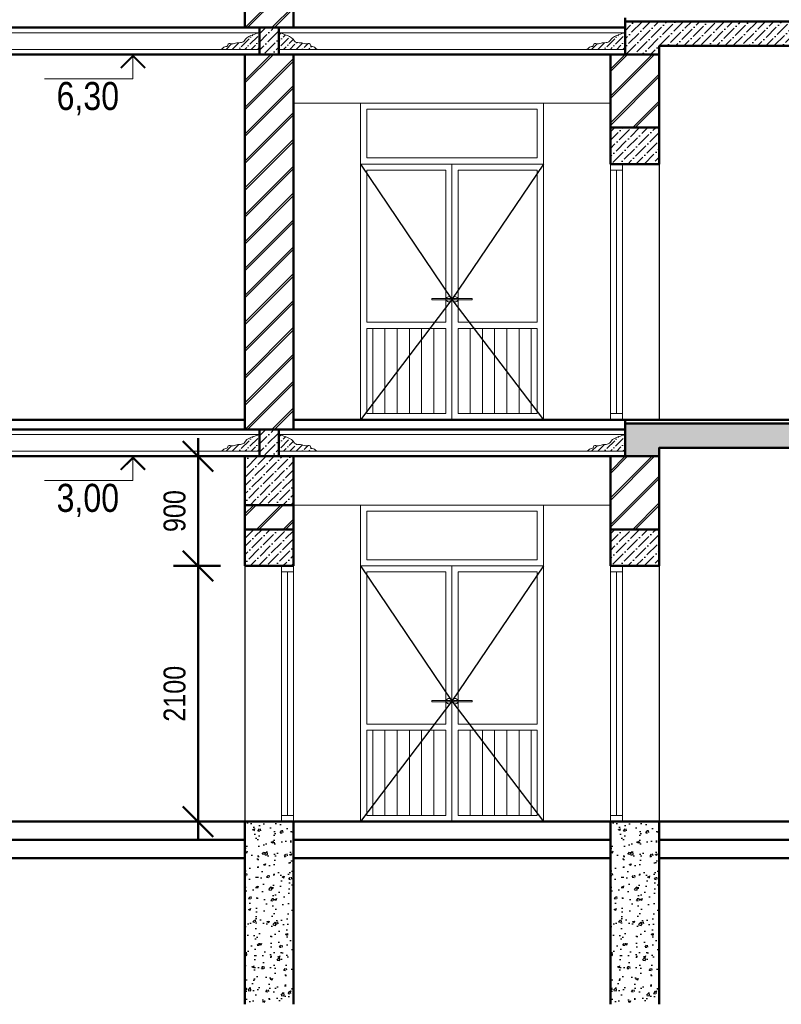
# Model space of a CAD drawing. Header units: millimetres. Extents: x -257011 to 237647566, y 2784933 to 6706507.
# Tile 106 of 256: x 9338241 to 9355795, y 5017478 to 5040189. Entities that reach past the tile are written whole.
import ezdxf

# ---------------------------------------------------------------- set-up
doc = ezdxf.new("R2010")
doc.units = ezdxf.units.MM
doc.header["$LTSCALE"] = 1000
doc.header["$PDMODE"] = 32
doc.header["$PDSIZE"] = 0.3
doc.linetypes.add('HIDDEN', pattern=[0.375, 0.25, -0.125])
doc.layers.add('Doors', color=86, linetype='Continuous', lineweight=13)
doc.styles.add('Arial Gyr', font='arial.ttf')
doc.styles.get("Standard").update_dxf_attribs({"font": 'ARIALN.TTF'})
doc.dimstyles.new('Copy of 9580548', dxfattribs={"dimtxt": 300, "dimasz": 250, "dimexe": 200, "dimexo": 200, "dimgap": 100, "dimtad": 1, "dimdec": 0, "dimtxsty": 'Arial Gyr', "dimblk": 'OBLIQUE', "dimcen": 5, "dimdle": 150, "dimadec": 0, "dimazin": 0, "dimtfac": 1, "dimtdec": 0, "dimtmove": 0, "dimatfit": 1, "dimldrblk": 'OBLIQUE', "dimfxl": 0, "dimarcsym": 0})
pattern_1 = [(45, (9143085.94, 4396110.933), (25.2569703, 92.6088912), [119.0625, -23.8125, 0, -23.8125])]
pattern_2 = [(45, (9873132.77, 4029317.75), (-110.308658, 110.308658), []), (45, (9873152.77, 4029317.75), (-110.308658, 110.308658), [])]

# ---------------------------------------------------------------- blocks, each defined once
blk = doc.blocks.new('_Oblique')
at = {"color": 0, "linetype": 'ByBlock', "lineweight": -2}
blk.add_line((-0.5, -0.5), (0.5, 0.5), dxfattribs=at)
blk = doc.blocks.new('*D1877')
at = {"color": 0, "lineweight": -2, "ltscale": 100, "transparency": 16777216}
for p, q in [((10028222.5, 5074302.8), (10028222.5, 5076702.8)), ((10028406.6, 5076552.8), (10028022.5, 5076552.8)), ((10028406.6, 5074452.8), (10028022.5, 5074452.8))]:
    blk.add_line(p, q, dxfattribs=at)
at = {"layer": 'Defpoints', "color": 0, "lineweight": 50, "ltscale": 100, "transparency": 16777216}
for p in [(10028222.5, 5076552.8), (10028606.6, 5076552.8), (10028606.6, 5074452.8, 0)]:
    blk.add_point(p, dxfattribs=at)
at = {"color": 0, "lineweight": -2, "ltscale": 100, "transparency": 16777216, "xscale": 250, "yscale": 250, "zscale": 250}
for p, rotation in [((10028222.5, 5076552.8), 90), ((10028222.5, 5074452.8), 270)]:
    blk.add_blockref('_Oblique', p, dxfattribs=dict(at, rotation=rotation))
at = {"color": 0, "ltscale": 100, "transparency": 16777216, "insert": (10028030.6, 5075502.8), "char_height": 180, "attachment_point": 5, "rotation": 90}
blk.add_mtext('2100', dxfattribs=at)
blk = doc.blocks.new('*D1878')
at = {"color": 0, "lineweight": -2, "ltscale": 100, "transparency": 16777216}
for p, q in [((10028222.5, 5076402.8), (10028222.5, 5077602.8)), ((10028386.6, 5077452.8), (10028022.5, 5077452.8)), ((10028406.6, 5076552.8), (10028022.5, 5076552.8))]:
    blk.add_line(p, q, dxfattribs=at)
at = {"layer": 'Defpoints', "color": 0, "lineweight": 50, "ltscale": 100, "transparency": 16777216}
for p in [(10028222.5, 5077452.8), (10028586.6, 5077452.8), (10028606.6, 5076552.8)]:
    blk.add_point(p, dxfattribs=at)
at = {"color": 0, "lineweight": -2, "ltscale": 100, "transparency": 16777216, "xscale": 250, "yscale": 250, "zscale": 250}
for p, rotation in [((10028222.5, 5077452.8), 90), ((10028222.5, 5076552.8), 270)]:
    blk.add_blockref('_Oblique', p, dxfattribs=dict(at, rotation=rotation))
at = {"color": 0, "ltscale": 100, "transparency": 16777216, "insert": (10028030.6, 5077002.8), "char_height": 180, "attachment_point": 5, "rotation": 90}
blk.add_mtext('900', dxfattribs=at)
blk = doc.blocks.new('fjmhk')
at = {"ltscale": 100}
h = blk.add_hatch(dxfattribs=at)
h.set_pattern_fill('JIS_LC_8A', color=256, scale=20, style=0)
h.set_pattern_definition([(45, (7901334.4, 3152242.96), (-110.308658, 110.308658), []), (45, (7901354.4, 3152242.96), (-110.308658, 110.308658), [])])
h.paths.add_polyline_path([(10029006.6, 5084052.8), (10028606.6, 5084052.8), (10028606.6, 5080972.8), (10029006.6, 5080972.8)])
h = blk.add_hatch(dxfattribs=at)
h.set_pattern_fill('ANSI36', color=256, scale=15, style=0)
h.set_pattern_definition([(45, (7904334.4, 3176929.83), (25.25697034, 92.60889125), [119.0625, -23.8125, 0, -23.8125])])
h.paths.add_polyline_path([(10032006.6, 5081022.8), (10031726.6, 5081022.8), (10031726.6, 5080752.8), (10032006.6, 5080752.8)])
h.paths.add_polyline_path([(10033426.6, 5081022.8), (10032006.6, 5081022.8), (10032006.6, 5080822.8), (10033426.6, 5080822.8)])
h = blk.add_hatch(dxfattribs=at)
h.set_pattern_fill('ANSI36', color=256, scale=15, style=0)
h.set_pattern_definition([(45, (8584904.757, 4264114.524), (25.2569703, 92.6088912), [119.0625, -23.8125, 0, -23.8125])])
h.paths.add_polyline_path([(10028886.6, 5080752.8), (10028886.6, 5080972.8), (10028726.6, 5080972.8), (10028726.6, 5080752.8)])
at = {"lineweight": 0, "true_color": 0x000000}
h = blk.add_hatch(dxfattribs=at)
h.set_pattern_fill('ANSI36', color=18, scale=11.458333)
h.set_pattern_definition([(45, (9331485.234, 5080776.497), (19.293519, 70.742903), [90.9505208, -18.1901042, 0, -18.1901042])])
edge = h.paths.add_edge_path()
edge.add_spline(control_points=[(10028404.7, 5080794.4), (10028411.6, 5080795.6), (10028423.8, 5080797.8), (10028435.9, 5080819), (10028465.5, 5080813.7), (10028470.1, 5080850.2), (10028505.8, 5080833.5), (10028536.1, 5080849.2), (10028567.6, 5080847.8), (10028599.4, 5080856.8), (10028619.7, 5080894.3), (10028669.2, 5080913.6), (10028709.6, 5080926), (10028726.6, 5080931.2)], knot_values=[0, 0, 0, 0, 20.006118, 35.360315, 67.176322, 82.953575, 122.263284, 143.196427, 185.415029, 215.494812, 234.618867, 308.543846, 362.860821, 362.860821, 362.860821, 362.860821], degree=3, periodic=0)
edge.add_line((10028726.6, 5080931.2), (10028726.6, 5080794.4))
edge.add_line((10028726.6, 5080794.4), (10028404.7, 5080794.4))
h = blk.add_hatch(dxfattribs=at)
h.set_pattern_fill('ANSI36', color=18, scale=11.458333)
h.set_pattern_definition([(45, (9331545.234, 5080776.497), (19.293519, 70.742903), [90.9505208, -18.1901042, 0, -18.1901042])])
edge = h.paths.add_edge_path()
edge.add_spline(control_points=[(10029208.6, 5080794.4), (10029201.7, 5080795.6), (10029189.5, 5080797.8), (10029177.4, 5080819), (10029147.8, 5080813.7), (10029143.2, 5080850.2), (10029107.5, 5080833.5), (10029077.2, 5080849.2), (10029045.7, 5080847.8), (10029013.9, 5080856.8), (10028993.6, 5080894.3), (10028944.1, 5080913.6), (10028903.7, 5080926), (10028886.6, 5080931.2)], knot_values=[0, 0, 0, 0, 20.006118, 35.360315, 67.176322, 82.953575, 122.263284, 143.196427, 185.415029, 215.494812, 234.618867, 308.543846, 362.860821, 362.860821, 362.860821, 362.860821], degree=3, periodic=0)
edge.add_line((10028886.6, 5080931.2), (10028886.6, 5080794.4))
edge.add_line((10028886.6, 5080794.4), (10029208.6, 5080794.4))
h = blk.add_hatch(dxfattribs=at)
h.set_pattern_fill('ANSI36', color=18, scale=11.458333)
h.set_pattern_definition([(45, (9334485.234, 5080776.497), (19.293519, 70.742903), [90.9505208, -18.1901042, 0, -18.1901042])])
edge = h.paths.add_edge_path()
edge.add_spline(control_points=[(10031404.7, 5080794.4), (10031411.6, 5080795.6), (10031423.8, 5080797.8), (10031435.9, 5080819), (10031465.5, 5080813.7), (10031470.1, 5080850.2), (10031505.8, 5080833.5), (10031536.1, 5080849.2), (10031567.6, 5080847.8), (10031599.4, 5080856.8), (10031619.7, 5080894.3), (10031669.2, 5080913.6), (10031709.6, 5080926), (10031726.6, 5080931.2)], knot_values=[0, 0, 0, 0, 20.006118, 35.360315, 67.176322, 82.953575, 122.263284, 143.196427, 185.415029, 215.494812, 234.618867, 308.543846, 362.860821, 362.860821, 362.860821, 362.860821], degree=3, periodic=0)
edge.add_line((10031726.6, 5080931.2), (10031726.6, 5080794.4))
edge.add_line((10031726.6, 5080794.4), (10031404.7, 5080794.4))
at = {"ltscale": 100}
h = blk.add_hatch(dxfattribs=at)
h.set_pattern_fill('JIS_LC_8A', color=256, scale=20, style=0)
h.set_pattern_definition([(45, (7901334.4, 3148942.96), (-110.308658, 110.308658), []), (45, (7901354.4, 3148942.96), (-110.308658, 110.308658), [])])
h.paths.add_polyline_path([(10029006.6, 5080752.8), (10028606.6, 5080752.8), (10028606.6, 5077672.8), (10029006.6, 5077672.8)])
h = blk.add_hatch(dxfattribs=at)
h.set_pattern_fill('JIS_LC_8A', color=256, scale=20, style=0)
h.set_pattern_definition([(45, (9873132.77, 4032617.75), (-110.308658, 110.308658), []), (45, (9873152.77, 4032617.75), (-110.308658, 110.308658), [])])
h.paths.add_polyline_path([(10031606.6, 5080752.8), (10032006.6, 5080752.8), (10032006.6, 5080152.8), (10031606.6, 5080152.8)])
h = blk.add_hatch(dxfattribs=at)
h.set_pattern_fill('ANSI36', color=256, scale=15, style=0)
h.set_pattern_definition([(45, (9143085.94, 4399410.933), (25.2569703, 92.6088912), [119.0625, -23.8125, 0, -23.8125])])
h.paths.add_polyline_path([(10031606.6, 5080152.8), (10032006.6, 5080152.8), (10032006.6, 5079852.8), (10031606.6, 5079852.8)])
h = blk.add_hatch(dxfattribs=at)
h.set_pattern_fill('ANSI36', color=256, scale=15, style=0)
h.set_pattern_definition([(45, (7232525.68, 3666824.16), (25.25697034, 92.60889125), [119.0625, -23.8125, 0, -23.8125])])
h.paths.add_polyline_path([(10036722.1, 5079172.8), (10038006.6, 5079172.8), (10038306.6, 5079172.8), (10038306.6, 5079372.8), (10036486.6, 5079372.8), (10036486.6, 5079222.8), (10036186.6, 5079222.8), (10036186.6, 5079072.8), (10035886.6, 5079072.8), (10035886.6, 5078922.8), (10035586.6, 5078922.8), (10035586.6, 5078772.8), (10035286.6, 5078772.8), (10035286.6, 5078622.8), (10034986.6, 5078622.8), (10034986.6, 5078472.8), (10034686.6, 5078472.8), (10034686.6, 5078322.8), (10034386.6, 5078322.8), (10034386.6, 5078172.8), (10034086.6, 5078172.8), (10034086.6, 5078022.8), (10033786.6, 5078022.8), (10033786.6, 5077872.8), (10033486.6, 5077872.8), (10033486.6, 5077722.8), (10031726.6, 5077722.8), (10031726.6, 5077452.8), (10032006.6, 5077452.8), (10032006.6, 5077522.8), (10033422.1, 5077522.8)])
at = {"lineweight": 0, "true_color": 0x000000}
h = blk.add_hatch(dxfattribs=at)
h.set_pattern_fill('ANSI36', color=18, scale=11.458333)
h.set_pattern_definition([(45, (9331485.234, 5077476.497), (19.293519, 70.742903), [90.9505208, -18.1901042, 0, -18.1901042])])
edge = h.paths.add_edge_path()
edge.add_spline(control_points=[(10028404.7, 5077494.4), (10028411.6, 5077495.6), (10028423.8, 5077497.8), (10028435.9, 5077519), (10028465.5, 5077513.7), (10028470.1, 5077550.2), (10028505.8, 5077533.5), (10028536.1, 5077549.2), (10028567.6, 5077547.8), (10028599.4, 5077556.8), (10028619.7, 5077594.3), (10028669.2, 5077613.6), (10028709.6, 5077626), (10028726.6, 5077631.2)], knot_values=[0, 0, 0, 0, 20.006118, 35.360315, 67.176322, 82.953575, 122.263284, 143.196427, 185.415029, 215.494812, 234.618867, 308.543846, 362.860821, 362.860821, 362.860821, 362.860821], degree=3, periodic=0)
edge.add_line((10028726.6, 5077631.2), (10028726.6, 5077494.4))
edge.add_line((10028726.6, 5077494.4), (10028404.7, 5077494.4))
at = {"ltscale": 100}
h = blk.add_hatch(dxfattribs=at)
h.set_pattern_fill('ANSI36', color=256, scale=15, style=0)
h.set_pattern_definition([(45, (8584904.757, 4260814.524), (25.2569703, 92.6088912), [119.0625, -23.8125, 0, -23.8125])])
h.paths.add_polyline_path([(10028886.6, 5077452.8), (10028886.6, 5077672.8), (10028726.6, 5077672.8), (10028726.6, 5077452.8)])
at = {"lineweight": 0, "true_color": 0x000000}
h = blk.add_hatch(dxfattribs=at)
h.set_pattern_fill('ANSI36', color=18, scale=11.458333)
h.set_pattern_definition([(45, (9331545.234, 5077476.497), (19.293519, 70.742903), [90.9505208, -18.1901042, 0, -18.1901042])])
edge = h.paths.add_edge_path()
edge.add_spline(control_points=[(10029208.6, 5077494.4), (10029201.7, 5077495.6), (10029189.5, 5077497.8), (10029177.4, 5077519), (10029147.8, 5077513.7), (10029143.2, 5077550.2), (10029107.5, 5077533.5), (10029077.2, 5077549.2), (10029045.7, 5077547.8), (10029013.9, 5077556.8), (10028993.6, 5077594.3), (10028944.1, 5077613.6), (10028903.7, 5077626), (10028886.6, 5077631.2)], knot_values=[0, 0, 0, 0, 20.006118, 35.360315, 67.176322, 82.953575, 122.263284, 143.196427, 185.415029, 215.494812, 234.618867, 308.543846, 362.860821, 362.860821, 362.860821, 362.860821], degree=3, periodic=0)
edge.add_line((10028886.6, 5077631.2), (10028886.6, 5077494.4))
edge.add_line((10028886.6, 5077494.4), (10029208.6, 5077494.4))
h = blk.add_hatch(dxfattribs=at)
h.set_pattern_fill('ANSI36', color=18, scale=11.458333)
h.set_pattern_definition([(45, (9334485.234, 5077476.497), (19.293519, 70.742903), [90.9505208, -18.1901042, 0, -18.1901042])])
edge = h.paths.add_edge_path()
edge.add_spline(control_points=[(10031404.7, 5077494.4), (10031411.6, 5077495.6), (10031423.8, 5077497.8), (10031435.9, 5077519), (10031465.5, 5077513.7), (10031470.1, 5077550.2), (10031505.8, 5077533.5), (10031536.1, 5077549.2), (10031567.6, 5077547.8), (10031599.4, 5077556.8), (10031619.7, 5077594.3), (10031669.2, 5077613.6), (10031709.6, 5077626), (10031726.6, 5077631.2)], knot_values=[0, 0, 0, 0, 20.006118, 35.360315, 67.176322, 82.953575, 122.263284, 143.196427, 185.415029, 215.494812, 234.618867, 308.543846, 362.860821, 362.860821, 362.860821, 362.860821], degree=3, periodic=0)
edge.add_line((10031726.6, 5077631.2), (10031726.6, 5077494.4))
edge.add_line((10031726.6, 5077494.4), (10031404.7, 5077494.4))
at = {"ltscale": 100}
h = blk.add_hatch(dxfattribs=at)
h.set_pattern_fill('ANSI36', color=256, scale=15, style=0)
h.set_pattern_definition([(45, (9143085.94, 4396610.933), (25.2569703, 92.6088912), [119.0625, -23.8125, 0, -23.8125])])
h.paths.add_polyline_path([(10029006.6, 5077452.8), (10028606.6, 5077452.8), (10028606.6, 5077052.8), (10029006.6, 5077052.8)])
h = blk.add_hatch(dxfattribs=at)
h.set_pattern_fill('JIS_LC_8A', color=256, scale=20, style=0)
h.set_pattern_definition(pattern_2)
h.paths.add_polyline_path([(10031606.6, 5077452.8), (10032006.6, 5077452.8), (10032006.6, 5076852.8), (10031606.6, 5076852.8)])
h = blk.add_hatch(dxfattribs=at)
h.set_pattern_fill('JIS_LC_8A', color=256, scale=20, style=0)
h.set_pattern_definition(pattern_2)
h.paths.add_polyline_path([(10029006.6, 5077052.8), (10028606.6, 5077052.8), (10028606.6, 5076852.8), (10029006.6, 5076852.8)])
h = blk.add_hatch(dxfattribs=at)
h.set_pattern_fill('ANSI36', color=256, scale=15, style=0)
h.set_pattern_definition(pattern_1)
h.paths.add_polyline_path([(10029006.6, 5076852.8), (10028606.6, 5076852.8), (10028606.6, 5076552.8), (10029006.6, 5076552.8)])
h = blk.add_hatch(dxfattribs=at)
h.set_pattern_fill('ANSI36', color=256, scale=15, style=0)
h.set_pattern_definition(pattern_1)
h.paths.add_polyline_path([(10031606.6, 5076852.8), (10032006.6, 5076852.8), (10032006.6, 5076552.8), (10031606.6, 5076552.8)])
h = blk.add_hatch()
h.set_pattern_fill('AR-CONC', color=256, style=0)
h.set_pattern_definition([(50, (8584904.76, 4266588.93), (182.184669, -15.939086), [19.05, -209.55]), (355, (8584904.76, 4266588.93), (-35.243421, 191.056845), [15.24, -167.640584]), (100.451445, (8584919.94, 4266587.6), (146.941247, 175.117752), [16.190009, -178.090245]), (46.1842, (8584904.76, 4266639.73), (271.07904, -42.042328), [28.575, -314.325]), (96.635558, (8584927.35, 4266636.22), (237.404134, 247.426125), [24.285023, -267.13561]), (351.184151, (8584904.76, 4266639.73), (237.404134, 247.426125), [22.859967, -251.45973]), (21, (8584930.16, 4266627.03), (151.614391, -102.265198), [19.05, -209.55]), (326, (8584930.16, 4266627.03), (61.802028, 184.187966), [15.24, -167.64]), (71.451445, (8584942.8, 4266618.5), (213.41642, 81.922769), [16.190009, -178.089938]), (37.5, (8584904.76, 4266588.926), (3.0886033, 84.555039), [0, -165.608, 0, -170.18, 0, -168.275]), (7.5, (8584904.76, 4266588.93), (66.8196625, 100.180575), [0, -97.028, 0, -161.798, 0, -64.135]), (327.5, (8584848.115, 4266588.926), (135.5905952, -5.728744), [0, -63.5, 0, -198.12, 0, -262.89]), (317.5, (8584822.72, 4266588.93), (148.129181, 25.426491), [0, -82.55, 0, -131.572, 0, -186.69])])
h.paths.add_polyline_path([(10029006.6, 5074452.8), (10028606.6, 5074452.8), (10028606.6, 5072952.8), (10029006.6, 5072952.8)])
h = blk.add_hatch()
h.set_pattern_fill('AR-CONC', color=256, style=0)
h.set_pattern_definition([(50, (8587904.76, 4266588.93), (182.184669, -15.939086), [19.05, -209.55]), (355, (8587904.76, 4266588.93), (-35.243421, 191.056845), [15.24, -167.640584]), (100.451445, (8587919.94, 4266587.6), (146.941247, 175.117752), [16.190009, -178.090245]), (46.1842, (8587904.76, 4266639.73), (271.07904, -42.042328), [28.575, -314.325]), (96.635558, (8587927.35, 4266636.22), (237.404134, 247.426125), [24.285023, -267.13561]), (351.184151, (8587904.76, 4266639.73), (237.404134, 247.426125), [22.859967, -251.45973]), (21, (8587930.16, 4266627.03), (151.614391, -102.265198), [19.05, -209.55]), (326, (8587930.16, 4266627.03), (61.802028, 184.187966), [15.24, -167.64]), (71.451445, (8587942.8, 4266618.5), (213.41642, 81.922769), [16.190009, -178.089938]), (37.5, (8587904.76, 4266588.926), (3.0886033, 84.555039), [0, -165.608, 0, -170.18, 0, -168.275]), (7.5, (8587904.76, 4266588.93), (66.8196625, 100.180575), [0, -97.028, 0, -161.798, 0, -64.135]), (327.5, (8587848.115, 4266588.926), (135.5905952, -5.728744), [0, -63.5, 0, -198.12, 0, -262.89]), (317.5, (8587822.72, 4266588.93), (148.129181, 25.426491), [0, -82.55, 0, -131.572, 0, -186.69])])
h.paths.add_polyline_path([(10032006.6, 5074452.8), (10031606.6, 5074452.8), (10031606.6, 5072952.8), (10032006.6, 5072952.8)])
at = {"lineweight": 50, "ltscale": 100}
for p, q in [((10031726.6, 5081052.8), (10031726.6, 5080752.8)), ((10028726.6, 5080972.8), (10028726.6, 5080752.8)), ((10028886.6, 5080972.8), (10028886.6, 5080752.8)), ((10031606.6, 5079852.8), (10031606.6, 5080752.8)), ((10032006.6, 5079852.8), (10032006.6, 5080752.8)), ((10031726.6, 5077752.8), (10031726.6, 5077452.8)), ((10028726.6, 5077672.8), (10028726.6, 5077452.8)), ((10028886.6, 5077672.8), (10028886.6, 5077452.8)), ((10028606.6, 5077452.8), (10028606.6, 5077052.8)), ((10029006.6, 5077452.8), (10029006.6, 5077052.8)), ((10031606.6, 5076552.8), (10031606.6, 5077452.8)), ((10032006.6, 5076552.8), (10032006.6, 5077452.8)), ((10028606.6, 5076552.8), (10028606.6, 5077052.8)), ((10029006.6, 5076552.8), (10029006.6, 5077052.8)), ((10028606.6, 5074452.8), (10028606.6, 5072952.8)), ((10029006.6, 5074452.8), (10029006.6, 5072952.8)), ((10031606.6, 5074452.8), (10031606.6, 5072952.8)), ((10032006.6, 5074452.8), (10032006.6, 5072952.8))]:
    blk.add_line(p, q, dxfattribs=at)
at = {"lineweight": 9}
for p, q in [((10027834.7, 5080752.8, 0), (10027176.4, 5080752.8, 0)), ((10027834.7, 5077452.8, 0), (10027176.4, 5077452.8, 0))]:
    blk.add_line(p, q, dxfattribs=at)
at = {"lineweight": 9, "ltscale": 100}
for p, q in [((10031006.6, 5079902.8, 0), (10029606.6, 5079902.8, 0)), ((10031056.6, 5079852.8, 0), (10029556.6, 5079852.8, 0)), ((10030306.6, 5079852.8, 0), (10030306.6, 5077752.8, 0)), ((10030256.6, 5079802.8, 0), (10029606.6, 5079802.8, 0)), ((10030256.6, 5079802.8, 0), (10030256.6, 5078552.8, 0)), ((10031006.6, 5079802.8, 0), (10030356.6, 5079802.8, 0)), ((10030356.6, 5079802.8, 0), (10030356.6, 5078552.8, 0)), ((10030256.6, 5078552.8, 0), (10029606.6, 5078552.8, 0)), ((10031006.6, 5078552.8, 0), (10030356.6, 5078552.8, 0)), ((10030256.6, 5078502.8, 0), (10029606.6, 5078502.8, 0)), ((10029656.6, 5078502.8, 0), (10029656.6, 5077802.8, 0)), ((10029756.6, 5078502.8, 0), (10029756.6, 5077802.8, 0)), ((10029856.6, 5078502.8, 0), (10029856.6, 5077802.8, 0)), ((10029956.6, 5078502.8, 0), (10029956.6, 5077802.8, 0)), ((10030056.6, 5078502.8, 0), (10030056.6, 5077802.8, 0)), ((10030156.6, 5078502.8, 0), (10030156.6, 5077802.8, 0)), ((10030256.6, 5078502.8, 0), (10030256.6, 5077802.8, 0)), ((10030356.6, 5078502.8, 0), (10030356.6, 5077802.8, 0)), ((10031006.6, 5078502.8, 0), (10030356.6, 5078502.8, 0)), ((10030456.6, 5078502.8, 0), (10030456.6, 5077802.8, 0)), ((10030556.6, 5078502.8, 0), (10030556.6, 5077802.8, 0)), ((10030656.6, 5078502.8, 0), (10030656.6, 5077802.8, 0)), ((10030756.6, 5078502.8, 0), (10030756.6, 5077802.8, 0)), ((10030856.6, 5078502.8, 0), (10030856.6, 5077802.8, 0)), ((10030956.6, 5078502.8, 0), (10030956.6, 5077802.8, 0)), ((10031006.6, 5076602.8), (10029606.6, 5076602.8)), ((10031056.6, 5076552.8), (10029556.6, 5076552.8)), ((10030256.6, 5076502.8), (10029606.6, 5076502.8)), ((10030256.6, 5076502.8), (10030256.6, 5075252.8)), ((10030306.6, 5076552.8), (10030306.6, 5074452.8)), ((10031006.6, 5076502.8), (10030356.6, 5076502.8)), ((10030356.6, 5076502.8), (10030356.6, 5075252.8)), ((10030256.6, 5075252.8), (10029606.6, 5075252.8)), ((10030256.6, 5075202.8), (10029606.6, 5075202.8)), ((10029656.6, 5075202.8), (10029656.6, 5074502.8)), ((10029756.6, 5075202.8), (10029756.6, 5074502.8)), ((10029856.6, 5075202.8), (10029856.6, 5074502.8)), ((10029956.6, 5075202.8), (10029956.6, 5074502.8)), ((10030056.6, 5075202.8), (10030056.6, 5074502.8)), ((10030156.6, 5075202.8), (10030156.6, 5074502.8)), ((10030256.6, 5075202.8), (10030256.6, 5074502.8)), ((10031006.6, 5075252.8), (10030356.6, 5075252.8)), ((10030356.6, 5075202.8), (10030356.6, 5074502.8)), ((10031006.6, 5075202.8), (10030356.6, 5075202.8)), ((10030456.6, 5075202.8), (10030456.6, 5074502.8)), ((10030556.6, 5075202.8), (10030556.6, 5074502.8)), ((10030656.6, 5075202.8), (10030656.6, 5074502.8)), ((10030756.6, 5075202.8), (10030756.6, 5074502.8)), ((10030856.6, 5075202.8), (10030856.6, 5074502.8)), ((10030956.6, 5075202.8), (10030956.6, 5074502.8))]:
    blk.add_line(p, q, dxfattribs=at)
at = {"ltscale": 100}
for p, q in [((10032006.6, 5079852.8), (10032006.6, 5077752.8)), ((10028606.6, 5076552.8), (10028606.6, 5074452.8)), ((10032006.6, 5076552.8), (10032006.6, 5074452.8))]:
    blk.add_line(p, q, dxfattribs=at)
at = {"lineweight": 50, "ltscale": 100, "elevation": 0}
for points in [[(10028606.6, 5080972.8), (10028606.6, 5084052.8)], [(10029006.6, 5080972.8), (10029006.6, 5084052.8)], [(10031726.6, 5081022.8), (10033426.6, 5081022.8), (10033426.6, 5080822.8)], [(10022306.6, 5080972.8), (10031726.6, 5080972.8)], [(10022306.6, 5080752.8), (10032006.6, 5080752.8)], [(10032006.6, 5080152.8), (10031606.6, 5080152.8)], [(10032006.6, 5079852.8), (10031606.6, 5079852.8)], [(10022706.6, 5077752.8), (10028606.6, 5077752.8)], [(10029006.6, 5077752.8), (10033456.6, 5077752.8)], [(10022306.6, 5077672.8), (10031726.6, 5077672.8)], [(10022306.6, 5077452.8), (10032006.6, 5077452.8)], [(10028606.6, 5076852.8), (10029006.6, 5076852.8)], [(10032006.6, 5076852.8), (10031606.6, 5076852.8)], [(10028606.6, 5076552.8), (10029006.6, 5076552.8)], [(10032006.6, 5076552.8), (10031606.6, 5076552.8)], [(10022306.6, 5074452.8), (10038306.6, 5074452.8)], [(10022706.6, 5074302.8), (10028606.6, 5074302.8)], [(10029006.6, 5074302.8), (10031606.6, 5074302.8)], [(10032006.6, 5074302.8), (10037906.6, 5074302.8)], [(10022706.6, 5074152.8), (10028606.6, 5074152.8)], [(10029006.6, 5074152.8), (10031606.6, 5074152.8)], [(10032006.6, 5074152.8), (10037906.6, 5074152.8)]]:
    blk.add_lwpolyline(points, dxfattribs=at)
at = {"lineweight": 50, "ltscale": 100}
for points in [[(10033426.6, 5081022.8), (10031726.6, 5081022.8), (10031726.6, 5080752.8), (10032006.6, 5080752.8), (10032006.6, 5080822.8), (10033426.6, 5080822.8)], [(10028606.6, 5077672.8), (10028606.6, 5080752.8)], [(10029006.6, 5077672.8), (10029006.6, 5080752.8)], [(10033486.6, 5077722.8), (10031726.6, 5077722.8), (10031726.6, 5077452.8), (10032006.6, 5077452.8), (10032006.6, 5077522.8), (10033422.1, 5077522.8)], [(10028606.6, 5077052.8), (10029006.6, 5077052.8)]]:
    blk.add_lwpolyline(points, dxfattribs=at)
at = {"lineweight": 0, "ltscale": 25, "elevation": 0}
for points in [[(10028726.6, 5080931.2), (10022587, 5080931.2)], [(10031726.6, 5080931.2), (10028886.6, 5080931.2)], [(10022587, 5080794.4), (10028726.6, 5080794.4)], [(10028886.6, 5080794.4), (10031726.6, 5080794.4)], [(10028726.6, 5077631.2), (10022587, 5077631.2)], [(10031726.6, 5077631.2), (10028886.6, 5077631.2)], [(10022587, 5077494.4), (10028726.6, 5077494.4)], [(10028886.6, 5077494.4), (10031726.6, 5077494.4)]]:
    blk.add_lwpolyline(points, dxfattribs=at)
at = {"lineweight": 9, "elevation": 0}
for points in [[(10027688.6, 5080752.8), (10027688.6, 5080552.8), (10026961.8, 5080552.8)], [(10027688.6, 5077452.8), (10027688.6, 5077252.8), (10026961.8, 5077252.8)]]:
    blk.add_lwpolyline(points, dxfattribs=at)
at = {"lineweight": 9, "const_width": 16, "elevation": 0}
for points in [[(10027788.6, 5080641.5), (10027688.6, 5080741.5), (10027588.6, 5080641.5)], [(10027788.6, 5077341.5), (10027688.6, 5077441.5), (10027588.6, 5077341.5)]]:
    blk.add_lwpolyline(points, dxfattribs=at)
at = {"lineweight": 9}
for points in [[(10029006.6, 5080352.8), (10031606.6, 5080352.8)], [(10029006.6, 5077052.8), (10031606.6, 5077052.8)]]:
    blk.add_lwpolyline(points, dxfattribs=at)
at = {"lineweight": 9, "ltscale": 100, "elevation": 0}
for points in [[(10031056.6, 5080352.8), (10029556.6, 5080352.8), (10029556.6, 5077752.8), (10031056.6, 5077752.8)], [(10030291.4, 5078748.7), (10030142.1, 5078748.7), (10030142.1, 5078736.2), (10030291.4, 5078736.2)], [(10030321.9, 5078748.7), (10030471.2, 5078748.7), (10030471.2, 5078736.2), (10030321.9, 5078736.2)]]:
    blk.add_lwpolyline(points, close=True, dxfattribs=at)
for points in [[(10029556.6, 5077752.8), (10029556.6, 5080352.8), (10031056.6, 5080352.8), (10031056.6, 5077752.8)], [(10031006.6, 5079902.8), (10031006.6, 5080302.8), (10029606.6, 5080302.8), (10029606.6, 5079902.8)], [(10029606.6, 5079802.8), (10029606.6, 5078552.8)], [(10031006.6, 5078552.8), (10031006.6, 5079802.8)], [(10029606.6, 5078502.8), (10029606.6, 5077802.8), (10030256.6, 5077802.8)], [(10030356.6, 5077802.8), (10031006.6, 5077802.8), (10031006.6, 5078502.8)]]:
    blk.add_lwpolyline(points, dxfattribs=at)
at = {"color": 1, "linetype": 'HIDDEN', "ltscale": 200, "elevation": 0}
for points in [[(10029556.6, 5079852.8), (10030306.6, 5078741.2), (10029556.6, 5077752.8)], [(10031056.6, 5079852.8), (10030306.6, 5078741.2), (10031056.6, 5077752.8)]]:
    blk.add_lwpolyline(points, dxfattribs=at)
at = {"lineweight": 9, "ltscale": 100}
for points in [[(10031056.6, 5077052.8), (10029556.6, 5077052.8), (10029556.6, 5074452.8), (10031056.6, 5074452.8)], [(10030291.4, 5075448.7), (10030142.1, 5075448.7), (10030142.1, 5075436.2), (10030291.4, 5075436.2)], [(10030321.9, 5075448.7), (10030471.2, 5075448.7), (10030471.2, 5075436.2), (10030321.9, 5075436.2)]]:
    blk.add_lwpolyline(points, close=True, dxfattribs=at)
for points in [[(10029556.6, 5074452.8), (10029556.6, 5077052.8), (10031056.6, 5077052.8), (10031056.6, 5074452.8)], [(10031006.6, 5076602.8), (10031006.6, 5077002.8), (10029606.6, 5077002.8), (10029606.6, 5076602.8)], [(10029606.6, 5076502.8), (10029606.6, 5075252.8)], [(10031006.6, 5075252.8), (10031006.6, 5076502.8)], [(10029606.6, 5075202.8), (10029606.6, 5074502.8), (10030256.6, 5074502.8)], [(10030356.6, 5074502.8), (10031006.6, 5074502.8), (10031006.6, 5075202.8)]]:
    blk.add_lwpolyline(points, dxfattribs=at)
at = {"color": 1, "linetype": 'HIDDEN', "ltscale": 200}
for points in [[(10029556.6, 5076552.8), (10030306.6, 5075441.2), (10029556.6, 5074452.8)], [(10031056.6, 5076552.8), (10030306.6, 5075441.2), (10031056.6, 5074452.8)]]:
    blk.add_lwpolyline(points, dxfattribs=at)
at = {"lineweight": 9, "ltscale": 100}
for centre, start, end in [((10030280.6, 5078742, 0), 195.30917, 161.98556), ((10030332.7, 5078742, 0), 18.01444, 344.69083), ((10030280.6, 5075442), 195.30917, 161.98556), ((10030332.7, 5075442), 18.01444, 344.69083)]:
    blk.add_arc(centre, 21.9, start, end, dxfattribs=at)
at = {"lineweight": 0}
for points in [[(10028726.6, 5080931.2, 0), (10028674.9, 5080914.7, 0), (10028611.4, 5080876.9, 0), (10028599.9, 5080861.7, 0), (10028572, 5080850.4, 0), (10028530.1, 5080844.8, 0), (10028510, 5080839.1, 0), (10028470.7, 5080837.4, 0), (10028464.2, 5080823.1, 0), (10028434.4, 5080811.8, 0), (10028423.6, 5080801, 0), (10028404.7, 5080794.4, 0)], [(10028886.6, 5080931.2, 0), (10028938.4, 5080914.7, 0), (10029001.9, 5080876.9, 0), (10029013.4, 5080861.7, 0), (10029041.3, 5080850.4, 0), (10029083.2, 5080844.8, 0), (10029103.3, 5080839.1, 0), (10029142.6, 5080837.4, 0), (10029149.1, 5080823.1, 0), (10029178.9, 5080811.8, 0), (10029189.7, 5080801, 0), (10029208.6, 5080794.4, 0)], [(10031726.6, 5080931.2), (10031674.9, 5080914.7), (10031611.4, 5080876.9), (10031599.9, 5080861.7), (10031572, 5080850.4), (10031530.1, 5080844.8), (10031510, 5080839.1), (10031470.7, 5080837.4), (10031464.2, 5080823.1), (10031434.4, 5080811.8), (10031423.6, 5080801), (10031404.7, 5080794.4, 0)], [(10028726.6, 5077631.2, 0), (10028674.9, 5077614.7, 0), (10028611.4, 5077576.9, 0), (10028599.9, 5077561.7, 0), (10028572, 5077550.4, 0), (10028530.1, 5077544.8, 0), (10028510, 5077539.1, 0), (10028470.7, 5077537.4, 0), (10028464.2, 5077523.1, 0), (10028434.4, 5077511.8, 0), (10028423.6, 5077501, 0), (10028404.7, 5077494.4, 0)], [(10028886.6, 5077631.2, 0), (10028938.4, 5077614.7, 0), (10029001.9, 5077576.9, 0), (10029013.4, 5077561.7, 0), (10029041.3, 5077550.4, 0), (10029083.2, 5077544.8, 0), (10029103.3, 5077539.1, 0), (10029142.6, 5077537.4, 0), (10029149.1, 5077523.1, 0), (10029178.9, 5077511.8, 0), (10029189.7, 5077501, 0), (10029208.6, 5077494.4, 0)], [(10031726.6, 5077631.2), (10031674.9, 5077614.7), (10031611.4, 5077576.9), (10031599.9, 5077561.7), (10031572, 5077550.4), (10031530.1, 5077544.8), (10031510, 5077539.1), (10031470.7, 5077537.4), (10031464.2, 5077523.1), (10031434.4, 5077511.8), (10031423.6, 5077501), (10031404.7, 5077494.4, 0)]]:
    blk.add_spline(points, degree=3, dxfattribs=at)
at = {"layer": 'Doors', "lineweight": 9}
for p, q in [((10031606.6, 5077802.8), (10031606.6, 5079802.8)), ((10031656.6, 5077802.8), (10031656.6, 5079802.8)), ((10031706.6, 5077802.8), (10031706.6, 5079802.8)), ((10028906.6, 5074502.8), (10028906.6, 5076502.8)), ((10028956.6, 5074502.8), (10028956.6, 5076502.8)), ((10029006.6, 5074502.8), (10029006.6, 5076502.8)), ((10031606.6, 5074502.8), (10031606.6, 5076502.8)), ((10031656.6, 5074502.8), (10031656.6, 5076502.8)), ((10031706.6, 5074502.8), (10031706.6, 5076502.8))]:
    blk.add_line(p, q, dxfattribs=at)
for points in [[(10031706.6, 5079852.8), (10031706.6, 5079802.8), (10031606.6, 5079802.8), (10031606.6, 5079852.8)], [(10031706.6, 5077802.8), (10031706.6, 5077752.8), (10031606.6, 5077752.8), (10031606.6, 5077802.8)], [(10028906.6, 5076552.8), (10028906.6, 5076502.8), (10029006.6, 5076502.8), (10029006.6, 5076552.8)], [(10031706.6, 5076552.8), (10031706.6, 5076502.8), (10031606.6, 5076502.8), (10031606.6, 5076552.8)], [(10028906.6, 5074502.8), (10028906.6, 5074452.8), (10029006.6, 5074452.8), (10029006.6, 5074502.8)], [(10031706.6, 5074502.8), (10031706.6, 5074452.8), (10031606.6, 5074452.8), (10031606.6, 5074502.8)]]:
    blk.add_lwpolyline(points, close=True, dxfattribs=at)
at = {"lineweight": 9}
for s, p in [('6,30', (10027061.9, 5080296.4, 0)), ('3,00', (10027061.9, 5076996.4, 0))]:
    blk.add_text(s, height=230, dxfattribs=at).set_placement(p)
at = {"ltscale": 100}
for base, p1, p2, picture, middle in [((10028222.5, 5077452.8, 0), (10028606.6, 5076552.8, 0), (10028586.6, 5077452.8, 0), '*D1878', (10028030.6, 5077002.8, 0)), ((10028222.5, 5076552.8, 0), (10028606.6, 5074452.8), (10028606.6, 5076552.8, 0), '*D1877', (10028030.6, 5075502.8, 0))]:
    dim = blk.add_linear_dim(base=base, p1=p1, p2=p2, angle=90, dimstyle='Copy of 9580548', override={"dimtxt": 180, "dimtxsty": 'Standard', "dimtmove": 1}, dxfattribs=at)
    dim.commit()
    dim.dimension.update_dxf_attribs({"geometry": picture, "text_midpoint": middle})

msp = doc.modelspace()

# ---------------------------------------------------------------- texts
at = {"color": 7, "lineweight": 30, "insert": (9274450.095, 5036394.889), "char_height": 939.4258, "width": 8914.89017, "attachment_point": 1}
msp.add_mtext('\\pi2351.83787;{\\fTimes New Roman|b0|i0|c204|p18;\\C256;Qurilish         \\P\\pi2708.16847;  hajmi\\P\\pi3422.97631;   m³}', dxfattribs=at)

# ---------------------------------------------------------------- next in the draw order: block references
at = {"lineweight": 50, "xscale": 2.808936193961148, "yscale": 2.808936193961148, "zscale": 2.808936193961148}
msp.add_blockref('fjmhk', (-18826286.307, -9232122.376, 0), dxfattribs=at)

doc.saveas('drawing.dxf')
